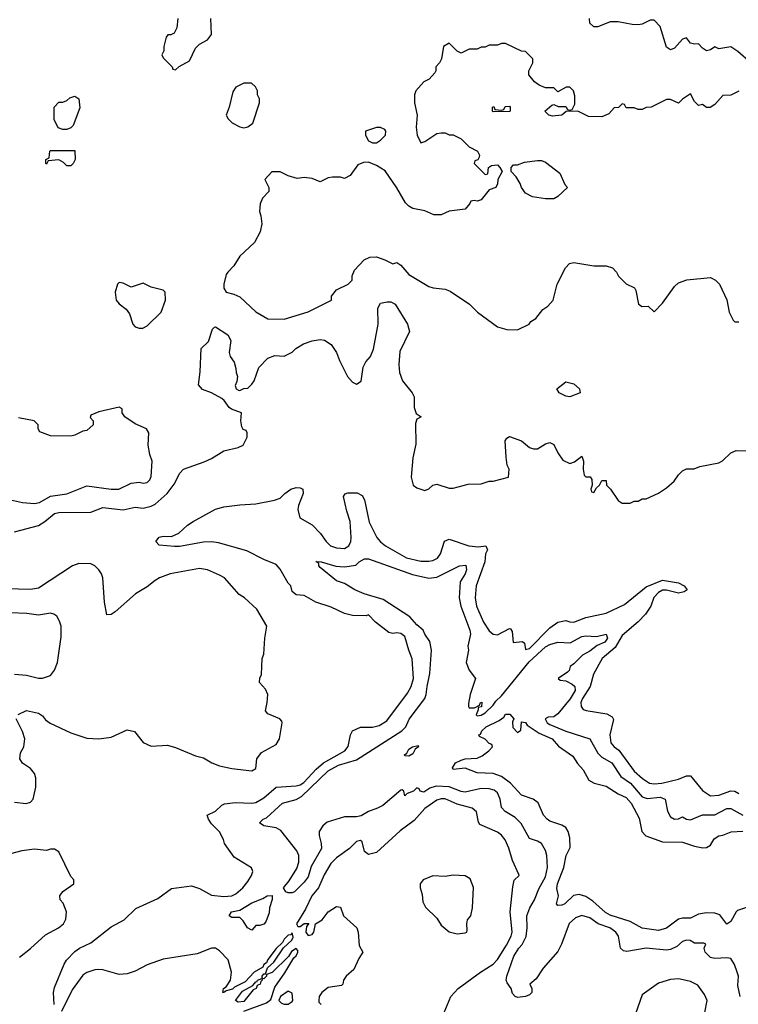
# Model space of a CAD drawing. Header units: inches. Extents: x 2348352 to 2479776, y 460422 to 613655.
# Tile 174 of 256: x 2394936 to 2398507, y 522391 to 527284. Entities that reach past the tile are written whole.
import ezdxf

# ---------------------------------------------------------------- set-up
doc = ezdxf.new("R2010")
doc.units = ezdxf.units.IN
doc.header["$MEASUREMENT"] = 0
doc.layers.add('C3592', color=7, linetype='Continuous')

msp = doc.modelspace()

# ---------------------------------------------------------------- linework, layer by layer
at = {"layer": 'C3592', "color": 4}
for points, elevation in [([(2395722, 527290), (2395716.9, 527243.1), (2395703.6, 527216.4), (2395688, 527208), (2395672, 527208), (2395663.6, 527196.4), (2395652, 527150), (2395652, 527130), (2395642, 527110), (2395650, 527094), (2395694, 527050), (2395698, 527038), (2395710, 527034), (2395728.4, 527051.6), (2395780.4, 527079.6), (2395810, 527142), (2395830, 527162), (2395870, 527184.7), (2395888.7, 527210), (2395886, 527290)], 88), ([(2398570, 527069.2), (2398505.6, 527125.6), (2398470, 527149), (2398410, 527139), (2398390, 527148.7), (2398370, 527134), (2398350, 527129), (2398330, 527142), (2398310, 527164), (2398290, 527162), (2398270, 527168), (2398250, 527194), (2398230, 527188), (2398190, 527142), (2398170, 527134), (2398150, 527148), (2398119, 527250), (2398090, 527282), (2398070, 527282), (2398030, 527262), (2398010, 527259), (2397980.2, 527260.2), (2397910, 527274), (2397870, 527273.2), (2397810, 527249), (2397790, 527248), (2397770, 527266), (2397768.7, 527290)], 84), ([(2398510, 526928.7), (2398470, 526908.7), (2398430, 526908), (2398390, 526862), (2398368.4, 526848.4), (2398350, 526848), (2398330, 526862), (2398310, 526858), (2398290, 526878), (2398270, 526915.3), (2398230, 526889), (2398210, 526869.2), (2398170, 526888), (2398150, 526888), (2398074, 526850), (2398050, 526848), (2398030, 526838), (2398010, 526838), (2397990, 526846), (2397950, 526846), (2397942, 526862), (2397930, 526866), (2397912.7, 526847.3), (2397890, 526846), (2397863.6, 526816.4), (2397830, 526802), (2397763.1, 526803.1), (2397710, 526828.7), (2397652.7, 526827.3), (2397631.1, 526808.9), (2397584.7, 526804.7), (2397566, 526810), (2397546, 526830), (2397580.4, 526859.6), (2397590, 526862), (2397612.7, 526852.7), (2397650, 526852), (2397658, 526838), (2397670, 526834), (2397682, 526838), (2397695.3, 526864.7), (2397694.6, 526905.4), (2397688.7, 526930), (2397670, 526948.7), (2397651.6, 526948.4), (2397610, 526926), (2397590, 526946), (2397550, 526946), (2397518, 526958), (2397495.3, 526975.3), (2397466, 527010), (2397466, 527030), (2397486, 527070), (2397486, 527090), (2397450, 527126), (2397430, 527128), (2397350, 527166), (2397330, 527166), (2397310, 527158), (2397270, 527158), (2397250, 527148), (2397230, 527148), (2397210, 527138), (2397170, 527138), (2397130, 527118), (2397110, 527128), (2397070, 527168), (2397042, 527150), (2397032, 527090), (2397022, 527070), (2397004.7, 527050), (2397004.7, 527030), (2396999.8, 527020.2), (2396971.1, 526988.9), (2396945.4, 526974.6), (2396904.7, 526930), (2396898, 526910), (2396898, 526870), (2396911, 526810), (2396906, 526750), (2396911.3, 526710), (2396930, 526672), (2396950, 526678), (2397010, 526718), (2397030, 526722), (2397050, 526722), (2397070, 526712), (2397090, 526712), (2397130, 526692), (2397170, 526652), (2397212, 526630), (2397222, 526610), (2397219.6, 526600.4), (2397212.7, 526587.3), (2397198, 526582), (2397194, 526570), (2397250, 526514), (2397262, 526518), (2397266, 526550), (2397280.4, 526559.6), (2397310, 526562), (2397322, 526550), (2397334, 526530), (2397312, 526490), (2397311.1, 526468.9), (2397302, 526450), (2397270, 526438), (2397230, 526388.7), (2397210, 526382), (2397194, 526386), (2397178, 526382), (2397174, 526370), (2397150, 526342), (2397070, 526332.7), (2397030, 526314), (2396993.6, 526313.6), (2396950, 526334), (2396890, 526346), (2396870, 526357.2), (2396854, 526374), (2396810, 526448.7), (2396752.1, 526532.1), (2396710, 526559), (2396670, 526575.3), (2396645.4, 526574.6), (2396616.9, 526563.1), (2396578, 526510), (2396550, 526495.3), (2396530, 526502), (2396490, 526502), (2396470, 526498), (2396430, 526478), (2396390, 526495.3), (2396350, 526499), (2396314.6, 526494.6), (2396270, 526508.7), (2396230, 526528.7), (2396190, 526528), (2396154, 526490), (2396174, 526450), (2396174, 526430), (2396143.4, 526396.6), (2396130.6, 526369.4), (2396127.3, 526330), (2396134.8, 526310), (2396138.8, 526270), (2396131, 526230), (2396103.5, 526176.5), (2396030, 526108), (2395999.8, 526060.2), (2395971.3, 526030), (2395962.8, 526017.2), (2395951.3, 525970), (2395951.3, 525950), (2395962, 525930), (2395999.8, 525919.8), (2396030, 525906), (2396110, 525832), (2396170, 525798), (2396250, 525796), (2396370, 525831.3), (2396486, 525890), (2396486, 525910), (2396510, 525942), (2396568, 525970), (2396588.7, 525990), (2396589.1, 526010.9), (2396600.2, 526039.8), (2396648, 526090), (2396676.4, 526103.6), (2396710, 526104.7), (2396750, 526091.3), (2396790, 526071.3), (2396810, 526078), (2396830, 526064.7), (2396870, 526018), (2396970, 525958), (2396991.1, 525951.1), (2397050, 525944.7), (2397075.3, 525935.3), (2397170.9, 525870.9), (2397212, 525830), (2397310, 525758), (2397356.4, 525743.6), (2397410, 525742), (2397468.4, 525771.6), (2397476.4, 525783.6), (2397500.4, 525799.6), (2397536.4, 525843.6), (2397560.4, 525859.6), (2397588, 525890), (2397608, 525970), (2397648.4, 526051.6), (2397668.4, 526071.6), (2397690, 526078), (2397790, 526061), (2397850, 526061), (2397882, 526050), (2397902, 526030), (2397912, 526010), (2397950, 525972), (2397991.3, 525951.3), (2397998.8, 525938.8), (2398012, 525870), (2398030, 525858), (2398059.6, 525859.6), (2398090, 525831.3), (2398130, 525876), (2398190, 525958), (2398210, 525976), (2398251.6, 525991.6), (2398370, 526002), (2398394, 525990), (2398414, 525970), (2398451.1, 525891.1), (2398462, 525830), (2398482, 525790), (2398490, 525782), (2398510, 525782)], 88), ([(2394910, 524738.8), (2395030, 524770.7), (2395061.2, 524790), (2395110, 524830.4), (2395130, 524834.4), (2395290, 524837.1), (2395350, 524859.3), (2395450, 524848), (2395510, 524860.7), (2395550, 524856.3), (2395590, 524865.5), (2395610, 524875.5), (2395669.4, 524930), (2395703.9, 524976.1), (2395732.7, 525030), (2395750, 525050.8), (2395853.8, 525086.2), (2395890, 525102.8), (2395950, 525141), (2396022, 525158), (2396046, 525170), (2396066, 525210), (2396066, 525230), (2396062, 525242), (2396047.3, 525247.3), (2396040.4, 525260.4), (2396035.3, 525290), (2396038, 525330), (2395989.2, 525349.2), (2395977.2, 525357.2), (2395952.1, 525392.1), (2395940.9, 525400.9), (2395890, 525429), (2395845.4, 525445.4), (2395824, 525470), (2395833.6, 525533.6), (2395838, 525650), (2395874.5, 525685.5), (2395894.6, 525745.4), (2395904.7, 525755.3), (2395910, 525758), (2395970, 525718), (2395986, 525690), (2395978, 525630), (2395982, 525610), (2396002, 525582), (2396011, 525550), (2396011.3, 525530), (2396018, 525510), (2396014.8, 525485.2), (2396006.8, 525466.8), (2396012, 525450), (2396022.8, 525442.8), (2396030, 525441), (2396050, 525451.3), (2396070, 525452), (2396090, 525472), (2396102, 525490), (2396124.7, 525555.3), (2396170, 525602), (2396204.7, 525615.3), (2396250, 525612), (2396290, 525631.3), (2396308.7, 525650), (2396347.2, 525672.8), (2396390, 525687.7), (2396430, 525694), (2396450.6, 525690.6), (2396484.7, 525670), (2396511, 525630), (2396524.7, 525590), (2396564.7, 525510), (2396590, 525482), (2396610, 525472), (2396632.9, 525487.1), (2396643.2, 525556.8), (2396656, 525584), (2396679, 525610), (2396694.2, 525645.8), (2396718, 525770), (2396716, 525850), (2396730, 525874.8), (2396762, 525882), (2396781, 525881), (2396802, 525870), (2396862.8, 525770), (2396873.7, 525733.7), (2396824.7, 525635.3), (2396820.5, 525570), (2396823.8, 525530), (2396839.1, 525490), (2396887.3, 525430), (2396896.3, 525410), (2396897.3, 525357.3), (2396907.1, 525327.1), (2396931.3, 525310), (2396910, 525298), (2396902.5, 525277.5), (2396904.9, 525175.1), (2396890, 525106), (2396881, 525010), (2396891.1, 524971.1), (2396910, 524958), (2396950, 524944.7), (2396970, 524952), (2396990, 524971.3), (2397010, 524976), (2397070, 524956), (2397090, 524956), (2397164.7, 524975.3), (2397230, 524978), (2397270, 524991.3), (2397290, 524991.3), (2397366, 525010), (2397368.7, 525050), (2397359, 525070), (2397353.2, 525110), (2397349.2, 525190.8), (2397356.4, 525203.6), (2397370, 525212), (2397430, 525191.3), (2397470, 525158), (2397490, 525151), (2397510, 525151), (2397550, 525176), (2397570, 525182), (2397590, 525172), (2397610.7, 525130.7), (2397635.3, 525095.3), (2397670, 525078), (2397693.2, 525086.8), (2397730, 525114), (2397738, 525090), (2397736, 525050), (2397741, 525021), (2397750, 525012), (2397771.6, 525011.6), (2397779.6, 524999.6), (2397782, 524970), (2397774, 524950), (2397778, 524938), (2397790, 524934), (2397802, 524958), (2397818, 524970), (2397830, 524994), (2397850, 524994), (2397852, 524970), (2397872, 524950), (2397910, 524894), (2397930, 524882), (2397970, 524882), (2397990, 524892), (2398010, 524892), (2398030, 524902), (2398050, 524902), (2398110, 524931.3), (2398150, 524958), (2398188.7, 524990), (2398210, 525022), (2398230, 525042), (2398250, 525051.3), (2398288.4, 525051.6), (2398316.4, 525063.6), (2398410, 525082), (2398428.4, 525091.6), (2398470, 525132), (2398496.4, 525143.6), (2398550, 525142)], 84), ([(2394890, 524897.3), (2394950, 524884.9), (2395010, 524879.1), (2395034.9, 524885.1), (2395090, 524915.5), (2395170, 524928), (2395270, 524967.3), (2395390, 524950.6), (2395429.4, 524950.6), (2395490, 524980.7), (2395530, 524986), (2395550, 524981), (2395570, 524984.7), (2395583.1, 524996.9), (2395590, 525014), (2395594, 525090), (2395583.1, 525123.1), (2395575.3, 525170), (2395578, 525230), (2395566, 525250), (2395510, 525275.3), (2395458, 525310), (2395446, 525330), (2395446, 525350), (2395430, 525358), (2395330, 525335.3), (2395290, 525318), (2395286.8, 525306.8), (2395302, 525290), (2395302, 525270), (2395270, 525242), (2395250, 525239), (2395210, 525219), (2395190, 525214), (2395090, 525215.3), (2395036.4, 525236.4), (2395028, 525250), (2395028.7, 525270), (2395008, 525290), (2394930, 525305.2)], 88), ([(2395108, 522390), (2395104, 522450), (2395110, 522474), (2395157.2, 522590), (2395169.3, 522610), (2395210, 522653.4), (2395234, 522670), (2395290, 522695.5), (2395390, 522776.3), (2395455.3, 522810), (2395512.9, 522867.1), (2395622.7, 522917.3), (2395690, 522966.8), (2395790, 522978.8), (2395830, 522966.8), (2395890, 522933.4), (2395950, 522926.7), (2395990, 522930.5), (2396010, 522939.1), (2396045.2, 522970), (2396070, 523001), (2396089, 523030), (2396095.3, 523050), (2396088.9, 523068.9), (2396002, 523122), (2395954, 523190), (2395949, 523210), (2395930, 523248), (2395890, 523288), (2395875.3, 523310), (2395868.7, 523331.3), (2395910, 523351.3), (2395940.1, 523379.9), (2395953.8, 523386.2), (2396006.6, 523393.4), (2396090, 523390.3), (2396110, 523393.7), (2396150, 523416.4), (2396210, 523470.3), (2396310, 523476.9), (2396330, 523481.5), (2396347.5, 523492.5), (2396410, 523558.9), (2396446.6, 523590), (2396552.3, 523650), (2396568.3, 523671.7), (2396579.6, 523730), (2396590, 523750.5), (2396630, 523768.2), (2396690, 523767.3), (2396723.2, 523776.8), (2396760.1, 523799.9), (2396863.8, 523936.2), (2396881.6, 523970), (2396893.3, 524010), (2396887.3, 524107.3), (2396869.4, 524150), (2396850, 524219), (2396830, 524233.2), (2396810, 524237.2), (2396790, 524234), (2396770, 524239), (2396704, 524290), (2396670, 524326), (2396658, 524322), (2396590, 524323.7), (2396550, 524333.2), (2396484.8, 524364.8), (2396408.7, 524390), (2396350, 524422), (2396310, 524425.2), (2396290, 524442), (2396284, 524470), (2396270, 524484), (2396230, 524554), (2396210, 524577.2), (2396150, 524601.2), (2396064.9, 524644.9), (2395924.7, 524684.7), (2395890, 524689.7), (2395850, 524688.2), (2395730, 524666), (2395705.6, 524665.6), (2395630, 524672.7), (2395612.7, 524690), (2395630, 524713), (2395650, 524717.1), (2395690, 524716.3), (2395727.3, 524732.7), (2395770, 524771.3), (2395798, 524790), (2395910, 524850.7), (2395950, 524862.8), (2396030, 524873.4), (2396110, 524878), (2396203.2, 524896.8), (2396230, 524906.8), (2396253.2, 524930), (2396284, 524950), (2396310, 524958.4), (2396330, 524958), (2396342.8, 524950), (2396345.5, 524930), (2396322, 524870), (2396319.1, 524850), (2396328, 524808), (2396390, 524774), (2396430.4, 524730.4), (2396458.8, 524690), (2396481, 524670), (2396510, 524659.1), (2396550, 524656.3), (2396572.3, 524670), (2396582, 524690), (2396582.9, 524710), (2396578.4, 524790), (2396561.3, 524841.3), (2396546, 524914), (2396553.2, 524926.8), (2396566.8, 524933.2), (2396613, 524933), (2396638.8, 524918.8), (2396650, 524898), (2396673.2, 524786.8), (2396710.3, 524710.3), (2396728.9, 524688.9), (2396754, 524670), (2396858.8, 524610), (2396930, 524593.7), (2396970, 524592.2), (2396990, 524596.4), (2397012.1, 524607.9), (2397027.6, 524630), (2397047.7, 524692.3), (2397070, 524702), (2397168.9, 524668.9), (2397216.1, 524663.9), (2397252, 524670), (2397260.7, 524650), (2397250.4, 524629.6), (2397247, 524590), (2397204.4, 524470), (2397200.4, 524410), (2397206.7, 524370), (2397240.5, 524290), (2397270, 524246), (2397290, 524231), (2397310, 524226.8), (2397370, 524258.8), (2397375.9, 524255.9), (2397382.8, 524242.8), (2397388, 524188), (2397434.4, 524194.4), (2397444.7, 524184.7), (2397450, 524154), (2397470, 524159.1), (2397570, 524261.3), (2397610, 524290.4), (2397650, 524297.3), (2397670, 524290.7), (2397690, 524290.6), (2397750, 524313.7), (2397850, 524334.9), (2397942.4, 524377.6), (2398050, 524466), (2398130, 524498), (2398210, 524486), (2398238, 524470), (2398254, 524450), (2398238.8, 524441.2), (2398210, 524434), (2398150, 524449.2), (2398131, 524449), (2398110, 524438), (2398087.7, 524412.3), (2398072.7, 524370), (2398045.5, 524330), (2398010, 524292), (2397930, 524223.7), (2397896.2, 524163.8), (2397830.7, 524110), (2397788.3, 524031.7), (2397770.6, 523970), (2397733.4, 523910), (2397725.5, 523890), (2397726, 523870), (2397736, 523856), (2397750.7, 523850.7), (2397854, 523834), (2397879.8, 523819.8), (2397886.4, 523806.4), (2397868.5, 523730), (2397873.4, 523690), (2397890.7, 523670), (2397913.9, 523653.9), (2397990.7, 523550), (2398032.1, 523512.1), (2398066, 523490), (2398090, 523486.4), (2398128, 523490), (2398210, 523510.4), (2398250, 523525.5), (2398270, 523526.8), (2398330, 523453.4), (2398370, 523427.3), (2398410, 523430.6), (2398470, 523452.2), (2398490, 523450.4), (2398510, 523439.1)], 76), ([(2394929.1, 523830.9), (2394970, 523851), (2395030, 523838), (2395050, 523824.7), (2395064.9, 523804.9), (2395087.7, 523787.7), (2395190, 523740.4), (2395270, 523713), (2395330, 523710.6), (2395390, 523718), (2395470, 523754.8), (2395507.1, 523747.1), (2395550, 523691.3), (2395590, 523674), (2395670, 523679.1), (2395710, 523667), (2395810, 523624.9), (2395850, 523614.8), (2395891.3, 523590), (2395930, 523576.3), (2395990, 523562.8), (2396090, 523551), (2396110, 523562), (2396114.7, 523610), (2396137.3, 523642.8), (2396210, 523682), (2396227.8, 523710), (2396241.2, 523790), (2396238.6, 523798.6), (2396229.3, 523809.3), (2396170, 523834), (2396157.2, 523850), (2396166.6, 523890), (2396169.4, 523930), (2396157.6, 523957.6), (2396128.7, 523990), (2396128.9, 524011.1), (2396138, 524030), (2396142, 524110), (2396148.9, 524131.1), (2396154, 524210), (2396164, 524270), (2396114.8, 524354.8), (2396054, 524410), (2396027.5, 524427.5), (2395953.2, 524510), (2395930, 524523.7), (2395870, 524549.4), (2395830, 524556.2), (2395684.7, 524530), (2395630.4, 524509.6), (2395610, 524497), (2395570, 524466), (2395511, 524430), (2395410, 524342), (2395390, 524328), (2395370, 524326), (2395358, 524390), (2395349.3, 524510), (2395342.7, 524530), (2395329.2, 524550), (2395310, 524569.2), (2395290, 524579.3), (2395230, 524580.9), (2395198, 524570), (2395030, 524458), (2394990, 524452.7), (2394870, 524456)], 84), ([(2398517.2, 522430), (2398504.7, 522484.7), (2398508, 522530), (2398502, 522550), (2398488.9, 522588.9), (2398470, 522618), (2398450, 522622), (2398390, 522619), (2398370, 522624), (2398342, 522650), (2398338, 522670), (2398346, 522690), (2398335.3, 522695.3), (2398290, 522695.3), (2398268.4, 522708.4), (2398250, 522708.7), (2398230, 522702), (2398201.4, 522678.6), (2398170, 522662.7), (2398150, 522659.3), (2398050, 522669.4), (2397953.6, 522653.6), (2397936.5, 522656.5), (2397921.2, 522670), (2397912.3, 522730), (2397898, 522750), (2397869.2, 522770), (2397811, 522791), (2397770, 522819.6), (2397730, 522831.6), (2397699, 522821), (2397667.2, 522792.8), (2397628.4, 522690), (2397610, 522653.2), (2397537.3, 522570), (2397502.8, 522517.2), (2397472, 522490), (2397482, 522470), (2397482, 522450), (2397470, 522438), (2397450, 522429), (2397410, 522425.2), (2397398, 522430), (2397384.7, 522444.7), (2397378, 522470), (2397358, 522498), (2397354, 522510), (2397357.2, 522530), (2397392.7, 522630), (2397416, 522670), (2397432.9, 522687.1), (2397452.4, 522727.6), (2397457.6, 522770), (2397456, 522830), (2397472, 522870), (2397495.1, 522910), (2397515.9, 522964.1), (2397550, 523024.7), (2397559.6, 523070), (2397556.2, 523130), (2397550, 523155.3), (2397529.4, 523189.4), (2397510, 523201.2), (2397470, 523215.3), (2397429, 523290), (2397398.3, 523318.3), (2397348.2, 523348.2), (2397330, 523369.2), (2397324.5, 523410), (2397310, 523441.2), (2397294.7, 523454.7), (2397270, 523462), (2397230, 523463.6), (2397150, 523444.7), (2397130, 523448), (2397070, 523471.1), (2397005.3, 523474.7), (2396974.6, 523465.4), (2396945.2, 523445.2), (2396926, 523450), (2396922, 523462), (2396910, 523466), (2396894, 523450), (2396862, 523438), (2396850, 523426), (2396846, 523450), (2396836.4, 523456.4), (2396830, 523455.3), (2396740.6, 523379.4), (2396714.9, 523365.1), (2396670.4, 523349.6), (2396632.8, 523327.2), (2396610, 523322), (2396550, 523322.9), (2396463.8, 523296.2), (2396442.8, 523277.2), (2396424.9, 523250), (2396423.8, 523230), (2396434.4, 523190), (2396435.3, 523164.7), (2396384.9, 523075.1), (2396370, 523024), (2396350, 522997.2), (2396302, 522950), (2396290, 522944), (2396270, 522944), (2396258, 522950), (2396248, 522970), (2396276, 523004), (2396313.6, 523066.4), (2396323.3, 523096.7), (2396322.9, 523130), (2396313, 523153), (2396234.6, 523254.6), (2396210, 523268), (2396150, 523278), (2396128, 523292), (2396146, 523310), (2396162.7, 523317.3), (2396242, 523390), (2396310, 523408), (2396336.8, 523423.2), (2396470, 523550.3), (2396520.6, 523579.4), (2396610, 523605.7), (2396836, 523750), (2396855.1, 523770), (2396872.1, 523807.9), (2396949.5, 523910), (2396957, 523930), (2396960.7, 523970), (2396975.1, 524035.1), (2396982, 524150), (2396974, 524194), (2396949.3, 524230), (2396941.2, 524250), (2396910, 524276), (2396875.6, 524315.6), (2396742, 524402), (2396648.7, 524430), (2396602, 524450), (2396550, 524481.2), (2396510, 524495.3), (2396430, 524562), (2396422, 524570), (2396422, 524582), (2396408.7, 524591.3), (2396434, 524590), (2396507.5, 524567.5), (2396550, 524564), (2396606.3, 524573.7), (2396624, 524590), (2396650, 524604), (2396670, 524604.9), (2396887.5, 524527.5), (2396970, 524508.2), (2397010, 524513.4), (2397122, 524570), (2397152.7, 524572.7), (2397157.1, 524550), (2397150.7, 524530.7), (2397124.9, 524490), (2397120.5, 524410), (2397128, 524370), (2397172.7, 524250), (2397176.3, 524230), (2397164, 524170), (2397166, 524150), (2397155.5, 524090), (2397170, 524051), (2397202, 524010), (2397175.5, 523930), (2397165.8, 523885.8), (2397166.8, 523870), (2397170, 523864.7), (2397196.4, 523863.6), (2397222, 523878), (2397226, 523890), (2397232.7, 523892.7), (2397231, 523869), (2397214, 523866), (2397214, 523854), (2397204.7, 523830), (2397210, 523824.7), (2397230, 523827.3), (2397250, 523838.8), (2397290, 523877.3), (2397302.6, 523897.4), (2397330, 523924.4), (2397467.3, 524092.7), (2397550, 524168), (2397570, 524179.1), (2397610, 524190.6), (2397672.1, 524187.9), (2397730, 524219.1), (2397750, 524222), (2397802, 524218), (2397850.5, 524230.5), (2397857.3, 524210), (2397844.7, 524190), (2397806, 524174), (2397770, 524145.1), (2397733.4, 524126.6), (2397690, 524082), (2397672, 524070), (2397666.8, 524050), (2397659.3, 524040.7), (2397612, 524010), (2397622, 524002), (2397650, 523998.8), (2397682.3, 523982.3), (2397694.4, 523970), (2397696.5, 523950), (2397671.7, 523908.3), (2397610, 523833.6), (2397590, 523819.5), (2397563, 523817), (2397546.8, 523810), (2397557.3, 523790), (2397570, 523781.6), (2397650, 523748.5), (2397770, 523710.7), (2397810, 523639.3), (2397830, 523619.3), (2397879.1, 523590), (2397923.6, 523523.6), (2397972.2, 523490), (2398030, 523421.3), (2398053.8, 523413.8), (2398119.9, 523419.9), (2398144.7, 523410), (2398154.8, 523350), (2398170, 523322), (2398190, 523311.3), (2398210, 523312), (2398230, 523322), (2398250.7, 523310.7), (2398270, 523307.3), (2398330, 523332.4), (2398390, 523332.4), (2398450, 523363.8), (2398470, 523363), (2398530.5, 523330.5)], 72), ([(2394910.9, 524030.9), (2394970, 524026), (2395030, 524011), (2395050, 524011.3), (2395090, 524024.7), (2395110, 524052), (2395124, 524090), (2395143.1, 524216.9), (2395142, 524270), (2395134.6, 524294.6), (2395120.4, 524320.4), (2395106, 524330), (2395090, 524334), (2395030, 524324), (2394972.5, 524332.5), (2394890, 524336)], 88), ([(2398548.9, 522871.1), (2398503.8, 522856.2), (2398496, 522850), (2398470, 522802), (2398450, 522789.3), (2398415.4, 522835.4), (2398390, 522844.2), (2398350, 522844.5), (2398310, 522838), (2398270, 522819.5), (2398230, 522819.5), (2398210, 522814.5), (2398150, 522769.4), (2398110, 522758), (2398030, 522769.5), (2397970, 522802.9), (2397870, 522833.6), (2397847.2, 522847.2), (2397783.9, 522903.9), (2397750, 522926), (2397716.6, 522936.6), (2397688.2, 522931.8), (2397644.7, 522890), (2397630, 522882.7), (2397610, 522882), (2397604, 522890), (2397613.2, 522930), (2397606.2, 522966.2), (2397609.7, 522990), (2397640.5, 523070), (2397651.8, 523130), (2397671.8, 523170), (2397670, 523218), (2397662, 523250), (2397650, 523269.2), (2397630, 523280.9), (2397570, 523300.9), (2397557.2, 523310), (2397539.3, 523330), (2397512.1, 523392.1), (2397488, 523410), (2397429.4, 523429.4), (2397376, 523490), (2397330, 523523.6), (2397290, 523538.4), (2397210, 523540.9), (2397150, 523564), (2397090, 523558), (2397086.3, 523566.3), (2397102.7, 523590), (2397130, 523604.7), (2397150, 523611.3), (2397210, 523614), (2397234.8, 523625.2), (2397268, 523650), (2397286, 523670), (2397282, 523682), (2397270, 523686), (2397248.9, 523708.9), (2397222, 523722), (2397218, 523730), (2397226.3, 523733.7), (2397233.2, 523750), (2397254, 523770), (2397318.4, 523801.6), (2397342, 523818), (2397350, 523832), (2397372.7, 523832.7), (2397392, 523810), (2397386, 523794), (2397387.1, 523767.1), (2397410, 523742), (2397427.3, 523752.7), (2397430, 523794), (2397450, 523791.3), (2397458, 523778), (2397517.6, 523737.6), (2397582.8, 523710), (2397613.2, 523673.2), (2397684.5, 523624.5), (2397708.1, 523588.1), (2397736.4, 523556.4), (2397765.3, 523505.3), (2397790.4, 523490.4), (2397850, 523474), (2397910, 523436.3), (2397950, 523419.1), (2397975.5, 523390), (2398015.2, 523315.2), (2398028.4, 523250), (2398047.8, 523227.8), (2398130, 523198.7), (2398230, 523196.9), (2398290, 523175.8), (2398331.6, 523168.4), (2398350, 523170.7), (2398370, 523181), (2398387, 523213), (2398410, 523227.3), (2398430, 523230.7), (2398472.1, 523247.9), (2398530, 523250.4)], 68), ([(2394910, 523394.8), (2394968.1, 523388.1), (2394990, 523396), (2395004, 523410), (2395017.2, 523470), (2395016.5, 523516.5), (2395010, 523538), (2394990, 523562), (2394950, 523589), (2394937.2, 523610), (2394940.2, 523639.8), (2394957.2, 523670), (2394962, 523710), (2394950, 523746), (2394918, 523810)], 84), ([(2397046, 522350), (2397078, 522430), (2397116, 522470), (2397226, 522550), (2397290, 522590.5), (2397310, 522613.4), (2397354.9, 522685.1), (2397378, 522730), (2397383, 522750), (2397374, 522850), (2397386.3, 522973.7), (2397393.2, 523006.8), (2397418, 523030), (2397416.4, 523036.4), (2397385.3, 523105.3), (2397366.9, 523166.9), (2397348, 523208), (2397331.3, 523231.3), (2397310, 523246), (2397223.7, 523283.7), (2397216.5, 523296.5), (2397207, 523347), (2397184.8, 523364.8), (2397110, 523386), (2397050, 523411.6), (2397030, 523411.8), (2397010, 523404.5), (2396950, 523363.7), (2396895.8, 523304.2), (2396826.6, 523253.4), (2396710, 523145.1), (2396670, 523135.3), (2396649.4, 523149.4), (2396638, 523198), (2396630, 523204), (2396610, 523199.3), (2396575.1, 523164.9), (2396510, 523119.3), (2396482, 523090), (2396450, 523034), (2396421.6, 522970), (2396388, 522930), (2396356.4, 522863.6), (2396312, 522790), (2396318, 522778), (2396330, 522778), (2396350, 522792), (2396372.7, 522792.7), (2396362, 522778), (2396358, 522750), (2396370, 522732), (2396390, 522738), (2396397.2, 522750), (2396406, 522790), (2396439, 522810), (2396469.4, 522850.6), (2396510, 522876), (2396530, 522874), (2396546, 522830), (2396611, 522770), (2396618.8, 522750), (2396623.6, 522683.6), (2396642, 522650), (2396621, 522619), (2396596.8, 522563.2), (2396558, 522530), (2396544.7, 522510), (2396542, 522490), (2396536, 522484), (2396470, 522474), (2396438, 522450), (2396424.7, 522430), (2396422, 522410), (2396422, 522402), (2396434, 522390)], 76), ([(2394934.9, 522625.1), (2394990, 522668), (2395063.8, 522736.2), (2395129.5, 522770.5), (2395153.2, 522790), (2395165.6, 522814.4), (2395169.2, 522850), (2395152.9, 522892.9), (2395138, 522910), (2395135.3, 522930), (2395150, 522952), (2395206, 522990), (2395206, 523010), (2395190, 523026), (2395130, 523148), (2395110, 523162), (2395090, 523162), (2395070, 523155.3), (2395010, 523162), (2394947.1, 523152.9), (2394890, 523138)], 84), ([(2396050, 522356), (2396162.7, 522397.3), (2396184.7, 522415.3), (2396203.9, 522476.1), (2396253.3, 522546.7), (2396298, 522622), (2396310, 522632), (2396319, 522650), (2396318, 522658), (2396310, 522668), (2396286.4, 522653.6), (2396271.3, 522628.7), (2396190.5, 522549.5), (2396162, 522538), (2396162, 522530), (2396150, 522518), (2396140.4, 522520.4), (2396142, 522530), (2396150, 522542), (2396158, 522542), (2396168, 522572), (2396199.3, 522600.7), (2396248, 522672), (2396288, 522710), (2396295.3, 522724.7), (2396290, 522746), (2396283.6, 522736.4), (2396270, 522734), (2396250, 522714), (2396242.8, 522697.2), (2396210, 522668), (2396170, 522614), (2396163.5, 522596.5), (2396150, 522588), (2396144.9, 522575.1), (2396100.7, 522550), (2396057.1, 522502.9), (2396004, 522476), (2395994.4, 522465.6), (2395962, 522458), (2395950, 522448.7), (2395946, 522450), (2395948.7, 522470), (2395962, 522478), (2395984, 522510), (2395989, 522550), (2395972, 522612), (2395930, 522657.2), (2395910, 522669.3), (2395890, 522669.3), (2395818.8, 522641.2), (2395650, 522614.5), (2395570, 522587), (2395510, 522555.1), (2395470, 522542.9), (2395430, 522539.5), (2395350, 522562.7), (2395330, 522563.7), (2395310, 522562.7), (2395270, 522549.4), (2395250, 522536), (2395197.4, 522462.6), (2395144.5, 522355.5)], 76), ([(2398317.2, 522230), (2398352.3, 522410), (2398340.2, 522440.2), (2398305.6, 522485.6), (2398270, 522504), (2398232.9, 522512.9), (2398210, 522517.2), (2398170, 522514), (2398110, 522495.3), (2398030, 522438), (2397995.9, 522344.1)], 76)]:
    msp.add_lwpolyline(points, dxfattribs=dict(at, elevation=elevation))
for points, elevation in [([(2396050, 526968.7), (2396010, 526948), (2395995.3, 526924.7), (2395978, 526850), (2395962, 526810), (2395971.6, 526791.6), (2395991.6, 526771.6), (2396030, 526751.3), (2396050, 526746.8), (2396070, 526751.3), (2396094, 526770), (2396128, 526870), (2396128, 526890), (2396118, 526910), (2396118, 526930), (2396108, 526950), (2396088.4, 526968.4)], 88), ([(2395150, 526738), (2395127.3, 526747.3), (2395108, 526788), (2395108, 526850), (2395130, 526874), (2395150, 526874), (2395170, 526882), (2395184.7, 526895.3), (2395210, 526904.7), (2395230.8, 526890), (2395234.4, 526845.6), (2395202, 526758), (2395190, 526746), (2395170, 526738)], 84), ([(2397290, 526826), (2397286, 526830), (2397286, 526850), (2397292.7, 526852.7), (2397298, 526838), (2397330, 526834), (2397342, 526838), (2397348, 526852), (2397370, 526854), (2397374, 526850), (2397374, 526830), (2397370, 526828)], 88), ([(2396730, 526748), (2396710, 526748), (2396654, 526730), (2396654, 526710), (2396670, 526682), (2396690, 526672), (2396710, 526672), (2396730, 526684.7), (2396754, 526710), (2396755.3, 526730), (2396750, 526738)], 88), ([(2395170, 526558), (2395154.6, 526574.6), (2395130, 526588), (2395078, 526582), (2395070, 526566), (2395066, 526570), (2395066, 526590), (2395082, 526598), (2395086, 526630), (2395090, 526634), (2395210, 526634), (2395211.3, 526590), (2395202, 526570), (2395190, 526558)], 84), ([(2397550, 526393.2), (2397484.1, 526404.1), (2397450, 526421.2), (2397429.5, 526449.5), (2397424, 526470), (2397403.1, 526503.1), (2397378, 526530), (2397378, 526550), (2397390, 526562), (2397410, 526562), (2397444.7, 526575.3), (2397510, 526584.7), (2397530, 526584.7), (2397550, 526576), (2397620.7, 526520.7), (2397644.9, 526464.9), (2397658, 526450), (2397610, 526406), (2397590, 526394)], 88), ([(2395430, 525978), (2395422, 525970), (2395411.3, 525930), (2395416, 525890), (2395430, 525871.3), (2395465.4, 525845.4), (2395482, 525822), (2395498, 525770), (2395510, 525758), (2395530, 525751.3), (2395548.4, 525751.6), (2395570, 525762), (2395639, 525830), (2395661.2, 525890), (2395659, 525930), (2395650, 525939), (2395590, 525954), (2395550, 525975.3), (2395490, 525955.3), (2395450, 525975.3)], 88), ([(2397670, 525409), (2397650, 525413.2), (2397618, 525430), (2397606, 525450), (2397650, 525484.7), (2397690, 525474.8), (2397718, 525450), (2397722, 525430)], 84), ([(2396870, 523624), (2396850, 523626), (2396848, 523630), (2396860.4, 523639.6), (2396870, 523658), (2396888, 523670), (2396916.9, 523676.9), (2396918, 523670), (2396902, 523658), (2396890, 523635.3)], 68), ([(2397090, 523032.7), (2397050, 523026), (2396990, 523029), (2396942, 523010), (2396926, 522990), (2396926, 522970), (2396936.3, 522936.3), (2396939.8, 522899.8), (2396953.2, 522873.2), (2397010, 522818), (2397030, 522784.7), (2397070, 522751), (2397110, 522741), (2397150, 522746), (2397158, 522750), (2397160.4, 522759.6), (2397158, 522790), (2397162, 522810), (2397179, 522830), (2397186.6, 522870), (2397191.5, 522971.5), (2397174.2, 523014.2), (2397149.5, 523029.5)], 84), ([(2396090, 522759), (2396068, 522770), (2396046, 522806), (2396030, 522822), (2395990, 522822), (2395978, 522830), (2395988, 522850), (2396030, 522858.8), (2396090, 522895.5), (2396144, 522916), (2396166, 522930), (2396191.3, 522931.3), (2396191.3, 522911.3), (2396178, 522870), (2396175.3, 522844.7), (2396159.8, 522800.2), (2396150, 522788.7), (2396130, 522782), (2396110, 522782)], 72), ([(2396022, 522402), (2396009.2, 522410), (2396043.2, 522456.8), (2396095.3, 522484.7), (2396110, 522502), (2396116.4, 522503.6), (2396118, 522510), (2396139.6, 522519.6), (2396142, 522510), (2396135.3, 522504.7), (2396130.8, 522490), (2396116, 522484), (2396110.8, 522470), (2396097.3, 522462.7), (2396050, 522404)], 76), ([(2396270, 522455.3), (2396232, 522430), (2396224.7, 522410), (2396236.9, 522396.9), (2396250, 522391.3), (2396270, 522391.3), (2396290, 522404.7), (2396294, 522410), (2396290, 522446)], 76)]:
    msp.add_lwpolyline(points, close=True, dxfattribs=dict(at, elevation=elevation))

doc.saveas('drawing.dxf')
